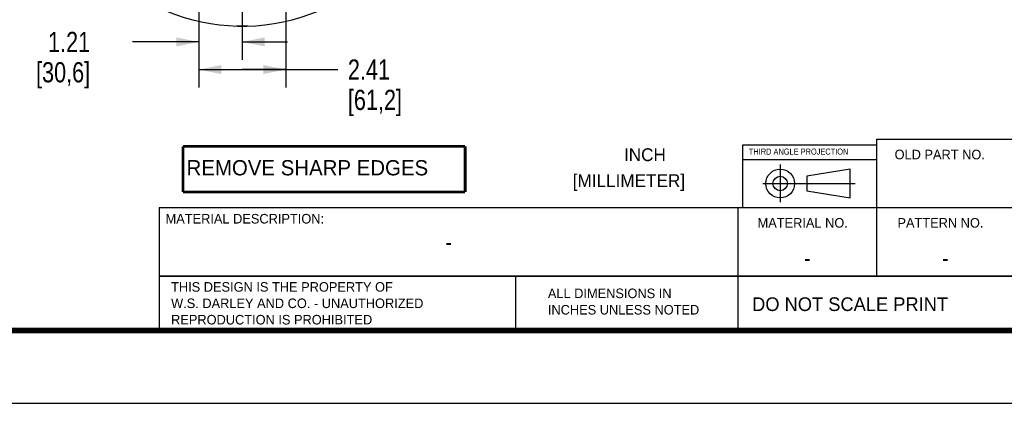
# Model space of a CAD drawing. Header units: inches. Extents: x 0 to 34, y 0 to 22.
# Tile 102 of 164: x 22.9 to 29.7, y 0 to 2.7. Entities that reach past the tile are written whole.
import ezdxf

# ---------------------------------------------------------------- set-up
doc = ezdxf.new("R2010")
doc.units = ezdxf.units.IN
doc.header["$LTSCALE"] = 1.87
doc.header["$MEASUREMENT"] = 0
doc.layers.get('0').update_dxf_attribs({"linetype": 'CONTINUOUS'})
for name, color, linetype in [('3_ALL_AXES', 7, 'CONTINUOUS'), ('7_ALL_FEATURES', 7, 'CONTINUOUS'), ('94_3D_NOTES', 7, 'CONTINUOUS')]:
    doc.layers.add(name, color=color, linetype=linetype)
doc.styles.get("Standard").update_dxf_attribs({"font": 'txt', "width": 0.8})
doc.styles.add('TEXTSTYLE_2', font='txt', dxfattribs={"width": 0.999993})
doc.styles.add('TEXTSTYLE_3', font='txt', dxfattribs={"width": 0.9})
doc.dimstyles.new('DIMSTYLE_1', dxfattribs={"dimtxt": 0.14, "dimasz": 0.156, "dimexe": 0.125, "dimexo": 0.0625, "dimgap": 0.07, "dimtad": 0, "dimtih": 1, "dimtoh": 1, "dimlfac": 4, "dimzin": 4, "dimdsep": 46, "dimtxsty": 'Standard', "dimblk": '_FILLED', "dimblk1": '_FILLED', "dimblk2": '_FILLED', "dimcen": 0.09, "dimadec": 0, "dimazin": 0, "dimtp": 0.001, "dimtm": 0.001, "dimtfac": 1, "dimtofl": 0, "dimtmove": 0, "dimatfit": 3, "dimldrblk": '_FILLED', "dimfxl": 0, "dimtolj": 1, "dimtzin": 4, "dimarcsym": 0})
doc.dimstyles.new('DIMSTYLE_3', dxfattribs={"dimtxt": 0.14, "dimasz": 0.156, "dimexe": 0.125, "dimexo": 0.0625, "dimgap": 0.09, "dimtad": 0, "dimtih": 1, "dimtoh": 1, "dimlfac": 4, "dimzin": 4, "dimdsep": 46, "dimtxsty": 'Standard', "dimblk": '_FILLED', "dimblk1": '_FILLED', "dimblk2": '_FILLED', "dimcen": 0.09, "dimadec": 0, "dimazin": 0, "dimtp": 0.001, "dimtm": 0.001, "dimtfac": 1, "dimtmove": 0, "dimatfit": 2, "dimldrblk": '_FILLED', "dimfxl": 0, "dimtolj": 1, "dimtzin": 4, "dimarcsym": 0})

# ---------------------------------------------------------------- blocks, each defined once
blk = doc.blocks.new('_FILLED')
at = {"color": 0, "linetype": 'ByBlock'}
blk.add_solid([(0, 0), (-1, 0.2), (-1, -0.2)], dxfattribs=at)
blk = doc.blocks.new('*D13')
at = {"color": 6, "linetype": 'Continuous'}
for p, q in [((24.0929, 3.4037), (24.0929, 2.1866)), ((24.6954, 3.4037), (24.6954, 2.1866)), ((24.0929, 2.3116), (24.3942, 2.3116)), ((24.6954, 2.3116), (24.3942, 2.3116)), ((24.3942, 2.3116), (25.0559, 2.3116))]:
    blk.add_line(p, q, dxfattribs=at)
at = {"color": 6, "linetype": 'Continuous', "xscale": 0.156, "yscale": 0.156, "zscale": 0.156, "rotation": 180}
blk.add_blockref('_FILLED', (24.0929, 2.3116), dxfattribs=at)
at = {"color": 6, "linetype": 'Continuous', "xscale": 0.156, "yscale": 0.156, "zscale": 0.156}
blk.add_blockref('_FILLED', (24.6954, 2.3116), dxfattribs=at)
at = {"color": 6, "linetype": 'Continuous', "insert": (25.1259, 2.3816), "char_height": 0.14, "width": 0.672, "attachment_point": 1, "line_spacing_factor": 0.9}
blk.add_mtext('2.41\\P[61,2]', dxfattribs=at)
blk = doc.blocks.new('*D14')
at = {"color": 6, "linetype": 'Continuous'}
for p, q in [((24.3942, 3.45), (24.3942, 2.3779)), ((24.0929, 3.4037), (24.0929, 2.3779)), ((24.0929, 2.5029), (23.6347, 2.5029)), ((24.3942, 2.5029), (24.7067, 2.5029))]:
    blk.add_line(p, q, dxfattribs=at)
at = {"color": 6, "linetype": 'Continuous', "xscale": 0.156, "yscale": 0.156, "zscale": 0.156}
blk.add_blockref('_FILLED', (24.0929, 2.5029), dxfattribs=at)
at = {"color": 6, "linetype": 'Continuous', "xscale": 0.156, "yscale": 0.156, "zscale": 0.156, "rotation": 180}
blk.add_blockref('_FILLED', (24.3942, 2.5029), dxfattribs=at)
at = {"color": 6, "linetype": 'Continuous', "insert": (23.3407, 2.5729), "char_height": 0.14, "width": 0.672, "attachment_point": 3, "line_spacing_factor": 0.9}
blk.add_mtext('1.21\\P[30,6]', dxfattribs=at)
blk = doc.blocks.new('*D15')
at = {"color": 2, "linetype": 'Continuous'}
for p, q in [((24.0394, 3.5965), (22.8763, 2.8957)), ((22.8763, 2.8957), (22.7663, 2.8957))]:
    blk.add_line(p, q, dxfattribs=at)
at = {"color": 2, "linetype": 'Continuous', "xscale": 0.156, "yscale": 0.156, "zscale": 0.156, "rotation": 31.0705911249}
blk.add_blockref('_FILLED', (24.0394, 3.5965), dxfattribs=at)
at = {"color": 2, "linetype": 'Continuous', "insert": (22.3603, 2.9657), "char_height": 0.14, "width": 0.970667, "attachment_point": 3, "line_spacing_factor": 0.9}
blk.add_mtext('(4) \\Fgdt;{\\Fgdt;n}\\Ftxt;.50\\P[12,7]', dxfattribs=at)

msp = doc.modelspace()

# ---------------------------------------------------------------- linework, layer by layer
at = {"color": 7, "linetype": 'Continuous'}
for p, q in [((28.7908, 1.7885), (27.8591, 1.7885)), ((27.8591, 1.7885), (27.8591, 1.3559)), ((28.7908, 1.8292), (29.7522, 1.8292)), ((28.7908, 0.8827), (28.7908, 1.8292)), ((27.8591, 1.6887), (28.7908, 1.6887)), ((28.1204, 1.653), (28.1204, 1.394)), ((28.6048, 1.6221), (28.3054, 1.5722)), ((28.3054, 1.5722), (28.3054, 1.4724)), ((28.6048, 1.4225), (28.6048, 1.6221)), ((27.9996, 1.5223), (28.6405, 1.5223)), ((28.3054, 1.4724), (28.6048, 1.4225)), ((23.8177, 1.3559), (29.7522, 1.3559)), ((23.8177, 1.3559), (23.8177, 0.5041)), ((27.8295, 0.5041), (27.8295, 1.3559)), ((23.8177, 0.8827), (29.7522, 0.8827)), ((26.2868, 0.8827), (26.2868, 0.5041)), ((0, 0), (34, 0))]:
    msp.add_line(p, q, dxfattribs=at)
at = {"color": 2, "linetype": 'Continuous'}
for p, q in [((23.8177, 1.3559), (29.7422, 1.3559)), ((23.8177, 1.3559), (23.8177, 0.8809)), ((23.8177, 0.8809), (29.7422, 0.8809))]:
    msp.add_line(p, q, dxfattribs=at)
at = {"color": 7, "linetype": 'Continuous'}
for points, const_width in [([(23.9846, 1.78), (25.9381, 1.78)], 0.0189), ([(23.9846, 1.4639), (23.9846, 1.78)], 0.0189), ([(25.9381, 1.78), (25.9381, 1.4639)], 0.0189), ([(25.9381, 1.4639), (23.9846, 1.4639)], 0.0189), ([(0.5, 0.5041), (33.5, 0.5041)], 0.04)]:
    msp.add_lwpolyline(points, dxfattribs=dict(at, const_width=const_width))
for radius in [0.0998, 0.0499]:
    msp.add_circle((28.1204, 1.5223), radius, dxfattribs=at)
at = {"layer": '3_ALL_AXES', "color": 4, "linetype": 'Continuous'}
msp.add_arc((24.3942, 3.9875), 1.375, 215.42641, 300.94737, dxfattribs=at)
at = {"layer": '7_ALL_FEATURES', "color": 7, "linetype": 'Continuous'}
msp.add_line((24.4333, 2.6117), (24.355, 2.6117), dxfattribs=at)

# ---------------------------------------------------------------- texts
at = {"color": 2, "linetype": 'Continuous', "attachment_point": 1, "line_spacing_factor": 0.9}
for s, insert, char_height, width, style in [('\\Q0.000018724;INCH', (27.0384, 1.7663), 0.088733, 0.354933, 'TEXTSTYLE_2'), ('\\Q0.000018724;THIRD ANGLE PROJECTION', (27.9033, 1.7646), 0.042592, 0.843322, 'TEXTSTYLE_3'), ('\\Q0.000018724;OLD PART NO.', (28.9129, 1.7563), 0.066254, 0.79505, 'TEXTSTYLE_2'), ('\\Q0.000018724;REMOVE SHARP EDGES', (24.0086, 1.6844), 0.105723, 1.903008, 'TEXTSTYLE_2'), ('\\Q0.000018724;[MILLIMETER]', (26.6835, 1.5867), 0.088733, 1.064798, 'TEXTSTYLE_2'), ('\\Q0.000018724;MATERIAL DESCRIPTION:', (23.8632, 1.3116), 0.066254, 1.391337, 'TEXTSTYLE_2'), ('\\Q0.000018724;MATERIAL NO.', (27.9638, 1.2831), 0.066254, 0.79505, 'TEXTSTYLE_2'), ('\\Q0.000018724;PATTERN NO.', (28.9326, 1.2831), 0.066254, 0.728795, 'TEXTSTYLE_2'), ('\\Q0.000018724;THIS DESIGN IS THE PROPERTY OF', (23.9013, 0.8393), 0.066254, 1.987624, 'TEXTSTYLE_2'), ('\\Q0.000018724;ALL DIMENSIONS IN', (26.5113, 0.7947), 0.066254, 1.12632, 'TEXTSTYLE_2'), ('\\Q0.000018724;W.S. DARLEY AND CO. - UNAUTHORIZED', (23.9013, 0.7258), 0.066254, 2.25264, 'TEXTSTYLE_2'), ('\\Q0.000018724;INCHES UNLESS NOTED', (26.5113, 0.6811), 0.066254, 1.258828, 'TEXTSTYLE_2'), ('\\Q0.000018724;DO NOT SCALE PRINT', (27.9259, 0.7339), 0.094649, 1.703677, 'TEXTSTYLE_2'), ('\\Q0.000018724;REPRODUCTION IS PROHIBITED', (23.9013, 0.6122), 0.066254, 1.722607, 'TEXTSTYLE_2')]:
    msp.add_mtext(s, dxfattribs=dict(at, insert=insert, char_height=char_height, width=width, style=style))
at = {"layer": '94_3D_NOTES', "color": 2, "linetype": 'Continuous', "char_height": 0.125, "width": 0.1, "attachment_point": 2, "line_spacing_factor": 0.9}
for insert in [(25.8239, 1.1809), (28.3082, 1.0684), (29.2642, 1.0684)]:
    msp.add_mtext('-', dxfattribs=dict(at, insert=insert))

# ---------------------------------------------------------------- dimensions: what is measured, and where the dimension line sits
at = {"color": 2, "linetype": 'Continuous'}
dim = msp.add_diameter_dim_2p(p1=(24.0394, 3.5965), p2=(24.1464, 3.661), text='(4) %%c<>', dimstyle='DIMSTYLE_3', override={"dimpost": '<>'}, dxfattribs=at)
dim.commit()
dim.dimension.update_dxf_attribs({"geometry": '*D15', "text_midpoint": (22.043, 2.7907), "dimtype": 163})
at = {"color": 6, "linetype": 'Continuous'}
for base, p1, p2, picture, middle in [((24.394160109, 2.5028945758), (24.092910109, 3.4662334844), (24.394160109, 3.5124834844), '*D14', (23.2287185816, 2.3978945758)), ((24.6954, 2.3116), (24.0929, 3.4662), (24.6954, 3.4662), '*D13', (25.4619, 2.2066))]:
    dim = msp.add_linear_dim(base=base, p1=p1, p2=p2, dimstyle='DIMSTYLE_1', dxfattribs=at)
    dim.commit()
    dim.dimension.update_dxf_attribs({"geometry": picture, "text_midpoint": middle, "dimtype": 160})

doc.saveas('drawing.dxf')
